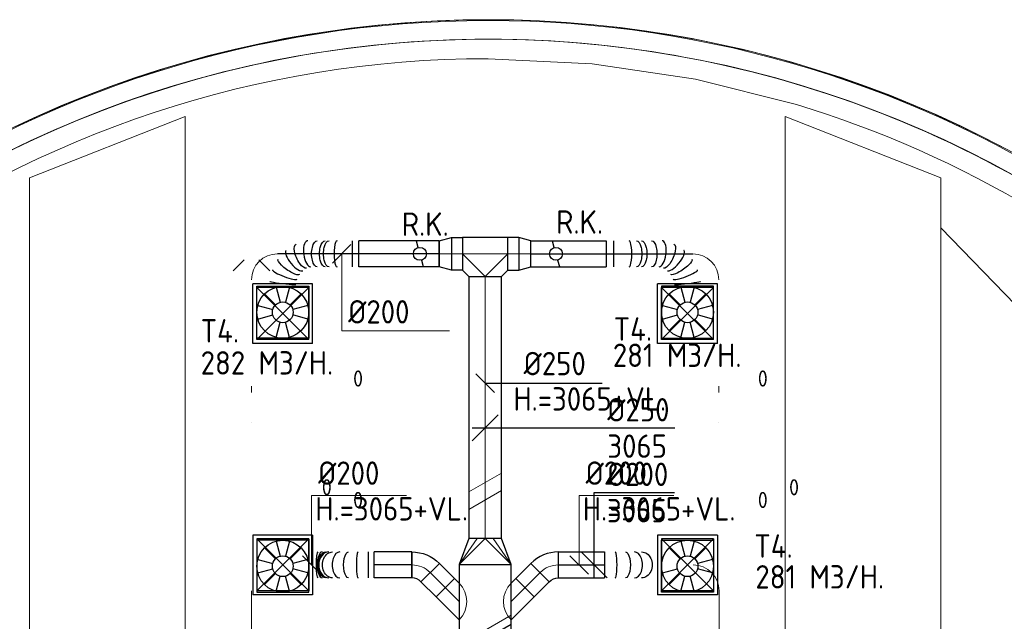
# Model space of a CAD drawing. Header units: millimetres. Extents: x -72425 to 38660, y 7096 to 51783.
# Tile 34 of 54: x -50212 to -42625, y 35636 to 40268. Entities that reach past the tile are written whole.
import ezdxf
from ezdxf.enums import TextEntityAlignment as Align

# ---------------------------------------------------------------- set-up
doc = ezdxf.new("R2010")
doc.units = ezdxf.units.MM
doc.header["$LTSCALE"] = 50
doc.set_wipeout_variables(frame=1)
doc.linetypes.add('CENTER2', pattern=[28.575, 19.05, -3.175, 3.175, -3.175])
for name, color, linetype, lineweight in [('WL570---_BESTAAND-HARTLIJN', 161, 'Continuous', 0), ('WL570---_BESTAAND-MAATVOERING', 161, 'Continuous', 0), ('WL570---_BESTAAND-TOEVOER', 180, 'Continuous', 0), ('WL570---_DEMONTEREN', 10, 'Continuous', 0)]:
    doc.layers.add(name, color=color, linetype=linetype, lineweight=lineweight)
for name, color, linetype in [('WL570---_BESTAAND-TOEVOER_HL', 1, 'Continuous'), ('WL570---_TOEVOER', 200, 'Continuous'), ('WL570---_TOEVOER_HL', 1, 'Continuous'), ('WM570---_BESTAAND-TOEVOER_PR', 1, 'Continuous'), ('WM570---_TOEVOER', 2, 'Continuous'), ('WM570---_TOEVOER_PR', 2, 'Continuous'), ('WM5700--_LUCHT_TOEVOER', 1, 'Continuous')]:
    doc.layers.add(name, color=color, linetype=linetype)
doc.layers.get('WL570---_DEMONTEREN').off()
doc.styles.add('BURO-018', font='ISO96.shx', dxfattribs={"height": 90})
doc.styles.add('BURO-025', font='ISO96.shx', dxfattribs={"height": 125})
doc.styles.add('ISO', font='ISO', dxfattribs={"height": 162})

# ---------------------------------------------------------------- blocks, each defined once
blk = doc.blocks.new('A$C33D74301')
at = {"color": 8, "linetype": 'Continuous', "lineweight": 5}
blk.add_wipeout([(-51149.8, -15311.7), (-51096.2, -15452.6), (-51040.1, -15592.5), (-50981.6, -15731.3), (-50920.6, -15869.1), (-50857.1, -16005.8), (-50791.2, -16141.3), (-50723, -16275.6), (-50652.3, -16408.7), (-50579.3, -16540.6), (-50504, -16671.1), (-50426.4, -16800.2), (-50346.5, -16928), (-50264.3, -17054.3), (-50179.9, -17179.1), (-50093.3, -17302.5), (-50004.5, -17424.2), (-49913.6, -17544.4), (-49820.5, -17662.9), (-49725.4, -17779.8), (-49628.2, -17894.9), (-49528.9, -18008.3), (-49427.7, -18119.9), (-49324.5, -18229.7), (-49219.4, -18337.7), (-49112.3, -18443.8), (-49003.4, -18547.9), (-48892.7, -18650.1), (-48780.2, -18750.3), (-48665.9, -18848.5), (-48549.9, -18944.7), (-48432.1, -19038.8), (-48312.8, -19130.7), (-48191.8, -19220.6), (-48069.2, -19308.3), (-47945.1, -19393.7), (-47819.5, -19477), (-47692.5, -19558), (-47564, -19636.8), (-47434.2, -19713.2), (-47303, -19787.4), (-47170.5, -19859.2), (-47036.7, -19928.6), (-46901.8, -19995.7), (-46765.7, -20060.3), (-46628.4, -20122.5), (-46490.1, -20182.3), (-46350.7, -20239.6), (-46210.4, -20294.4), (-46069, -20346.7), (-45926.8, -20396.5), (-45783.7, -20443.7), (-45639.8, -20488.4), (-45495.1, -20530.6), (-45349.7, -20570.1), (-45203.6, -20607.1), (-45056.9, -20641.5), (-44909.6, -20673.2), (-44761.8, -20702.4), (-44613.4, -20728.9), (-44464.7, -20752.8), (-44315.5, -20774), (-44165.9, -20792.6), (-44016.1, -20808.5), (-43866, -20821.7), (-43751.9, -20829.9), (-43637.7, -20836.6), (-43523.4, -20841.8), (-43409.1, -20845.4), (-43294.7, -20847.4), (-43180.4, -20847.9), (-43066, -20846.9), (-42951.6, -20844.3), (-42837.3, -20840.2), (-42723.1, -20834.5), (-42608.9, -20827.3), (-42494.9, -20818.6), (-42381, -20808.3), (-42267.2, -20796.5), (-42153.6, -20783.1), (-42040.2, -20768.2), (-41927, -20751.8), (-41814, -20733.8), (-41701.3, -20714.4), (-41588.9, -20693.4), (-41476.7, -20670.9), (-41364.9, -20646.8), (-41253.4, -20621.3), (-41142.3, -20594.3), (-41031.5, -20565.7), (-40921.1, -20535.7), (-40811.2, -20504.2), (-40701.6, -20471.2), (-40592.6, -20436.7), (-40484, -20400.8), (-40375.9, -20363.4), (-40268.3, -20324.5), (-40161.3, -20284.2), (-40054.8, -20242.5), (-39948.9, -20199.3), (-39843.6, -20154.7), (-39738.8, -20108.6), (-39634.8, -20061.2), (-39531.3, -20012.4), (-39428.6, -19962.1), (-39326.5, -19910.5), (-39225.1, -19857.5), (-39124.5, -19803.2), (-39024.6, -19747.5), (-38925.5, -19690.4), (-38827.1, -19632), (-38729.5, -19572.3), (-38632.8, -19511.3), (-38536.9, -19449), (-38441.8, -19385.4), (-38347.6, -19320.5), (-38254.3, -19254.3), (-38161.9, -19186.9), (-38070.4, -19118.2), (-37979.9, -19048.4), (-37890.3, -18977.3), (-37801.6, -18905), (-37714, -18831.5), (-37627.3, -18756.8), (-37541.7, -18681), (-37457.1, -18604), (-37373.5, -18525.9), (-37291, -18446.6), (-37209.6, -18366.3), (-36993.2, -18141.7), (-36785.1, -17909.3), (-36585.8, -17669.4), (-36395.4, -17422.3), (-36214.2, -17168.4), (-36042.5, -16908), (-35880.5, -16641.4), (-35728.4, -16369.1), (-35586.4, -16091.3), (-35454.8, -15808.6), (-35333.7, -15521.1), (-35223.2, -15229.4), (-35123.5, -14933.8), (-35034.8, -14634.8), (-34957.2, -14332.7), (-34890.7, -14027.9), (-34835.5, -13720.9), (-34791.6, -13412.1), (-34759.1, -13101.9), (-34738, -12790.7), (-34728.5, -12478.9), (-34730.4, -12167), (-34743.8, -11855.3), (-34768.6, -11544.4), (-34804.9, -11234.6), (-34852.5, -10926.3), (-34911.5, -10620), (-34981.7, -10316.1), (-35063, -10015), (-35155.4, -9717), (-35258.7, -9422.7), (-35372.7, -9132.4), (-35497.3, -8846.4), (-35632.4, -8565.3), (-35777.8, -8289.3), (-35933.2, -8018.8), (-36098.4, -7754.2), (-36273.3, -7495.9), (-36457.5, -7244.3), (-36650.9, -6999.5), (-36853.2, -6762.1), (-37064.1, -6532.2), (-37283.3, -6310.3), (-37510.5, -6096.6), (-37745.4, -5891.4), (-37987.8, -5695), (-38237.1, -5507.6), (-38493.3, -5329.6), (-38755.7, -5161.1), (-39024.3, -5002.3), (-39298.4, -4853.6), (-39577.9, -4715), (-39862.3, -4586.9), (-40151.2, -4469.2), (-40444.2, -4362.3), (-40741, -4266.3), (-41041.1, -4181.2), (-41344.1, -4107.3), (-41649.7, -4044.5), (-41957.3, -3993.1), (-42266.7, -3953), (-42577.3, -3924.3), (-42888.7, -3907), (-43200.6, -3901.3), (-43361.7, -3902.8), (-43522.7, -3907.4), (-43683.6, -3915.1), (-43844.4, -3925.8), (-44004.9, -3939.6), (-44165.1, -3956.5), (-44325, -3976.3), (-44484.5, -3999.2), (-44643.5, -4025.2), (-44801.9, -4054.1), (-44959.8, -4086.1), (-45117.1, -4121), (-45273.7, -4159), (-45429.5, -4199.9), (-45584.5, -4243.7), (-45738.7, -4290.5), (-45891.9, -4340.3), (-46044.2, -4392.9), (-46195.4, -4448.4), (-46345.6, -4506.8), (-46494.6, -4568), (-46642.4, -4632), (-46789, -4698.8), (-46934.3, -4768.4), (-47078.3, -4840.8), (-47220.8, -4915.9), (-47361.9, -4993.6), (-47501.5, -5074.1), (-47639.5, -5157.1), (-47775.9, -5242.8), (-47910.7, -5331.1), (-48043.8, -5421.9), (-48175.1, -5515.2), (-48304.6, -5611), (-48432.3, -5709.3), (-48558.1, -5809.9), (-48682, -5912.9), (-48803.8, -6018.3), (-48923.7, -6125.9), (-49041.5, -6235.9), (-49157.2, -6348), (-49270.7, -6462.3), (-49382, -6578.7), (-49491.1, -6697.3), (-49597.9, -6817.9), (-49702.4, -6940.5), (-49804.6, -7065), (-49904.4, -7191.5), (-50001.8, -7319.9), (-50096.7, -7450.1), (-50189.1, -7582), (-50278.9, -7715.7), (-50366.3, -7851.1), (-50451, -7988.1), (-50533.1, -8126.7), (-50612.6, -8266.9), (-50689.4, -8408.5), (-50763.5, -8551.5), (-50834.9, -8696), (-50903.5, -8841.7), (-50969.3, -8988.8), (-51032.3, -9137.1), (-51092.5, -9286.5), (-51149.8, -9437.1)], dxfattribs=at)
at = {"color": 8, "linetype": 'Continuous', "lineweight": 13}
for p, q in [((-44258.7, -3961.2), (-44052.1, -3937.8)), ((-44052.1, -3937.8), (-43844.9, -3919.5)), ((-43844.9, -3919.5), (-43637.4, -3906.2)), ((-43637.4, -3906.2), (-43429.6, -3898)), ((-43429.6, -3898), (-43221.6, -3895)), ((-43221.6, -3895), (-43013.7, -3897)), ((-43013.7, -3897), (-42805.9, -3904.1)), ((-42805.9, -3904.1), (-42598.3, -3916.3)), ((-42598.3, -3916.3), (-42391, -3933.6)), ((-42391, -3933.6), (-42184.3, -3956)), ((-44669.9, -4023.3), (-44464.7, -3989.7)), ((-44464.7, -3989.7), (-44258.7, -3961.2)), ((-42184.3, -3956), (-41978.1, -3983.5)), ((-41978.1, -3983.5), (-41772.7, -4015.9)), ((-41772.7, -4015.9), (-41568.2, -4053.5)), ((-45077.6, -4105.4), (-44874.3, -4061.8)), ((-44874.3, -4061.8), (-44669.9, -4023.3)), ((-43998.4, -4083.3), (-44200.8, -4105.2)), ((-43795.4, -4066.2), (-43998.4, -4083.3)), ((-43592.1, -4054.1), (-43795.4, -4066.2)), ((-43388.5, -4047.1), (-43592.1, -4054.1)), ((-43184.8, -4044.9), (-43388.5, -4047.1)), ((-42981.1, -4047.8), (-43184.8, -4044.9)), ((-42777.6, -4055.7), (-42981.1, -4047.8)), ((-42574.3, -4068.5), (-42777.6, -4055.7)), ((-42371.4, -4086.3), (-42574.3, -4068.5)), ((-42169, -4109), (-42371.4, -4086.3)), ((-41568.2, -4053.5), (-41364.6, -4096)), ((-41364.6, -4096), (-41162.1, -4143.5)), ((-45480.8, -4207.4), (-45279.9, -4153.9)), ((-45279.9, -4153.9), (-45077.6, -4105.4)), ((-44603.9, -4164), (-44804.3, -4200.8)), ((-44402.7, -4132.2), (-44603.9, -4164)), ((-44200.8, -4105.2), (-44402.7, -4132.2)), ((-41967.2, -4136.7), (-42169, -4109)), ((-41766.2, -4169.3), (-41967.2, -4136.7)), ((-41566, -4206.8), (-41766.2, -4169.3)), ((-41162.1, -4143.5), (-40960.9, -4195.9)), ((-45680.4, -4265.7), (-45480.8, -4207.4)), ((-45003.6, -4242.5), (-45201.9, -4289)), ((-44804.3, -4200.8), (-45003.6, -4242.5)), ((-41366.7, -4249.2), (-41566, -4206.8)), ((-40960.9, -4195.9), (-40761, -4253.3)), ((-45878.5, -4329), (-45680.4, -4265.7)), ((-45201.9, -4289), (-45399, -4340.4)), ((-41168.6, -4296.5), (-41366.7, -4249.2)), ((-40971.7, -4348.6), (-41168.6, -4296.5)), ((-40761, -4253.3), (-40562.6, -4315.6)), ((-40562.6, -4315.6), (-40365.8, -4382.7)), ((-46269.8, -4470), (-46075, -4397.1)), ((-46075, -4397.1), (-45878.5, -4329)), ((-45594.8, -4396.5), (-45789.2, -4457.5)), ((-45399, -4340.4), (-45594.8, -4396.5)), ((-40776.1, -4405.5), (-40971.7, -4348.6)), ((-40365.8, -4382.7), (-40170.6, -4454.6)), ((-46462.7, -4547.6), (-46269.8, -4470)), ((-45789.2, -4457.5), (-45982, -4523.1)), ((-40582, -4467.1), (-40776.1, -4405.5)), ((-40389.4, -4533.5), (-40582, -4467.1)), ((-40170.6, -4454.6), (-39977.3, -4531.3)), ((-46653.7, -4630), (-46462.7, -4547.6)), ((-45982, -4523.1), (-46173.2, -4593.5)), ((-40198.5, -4604.6), (-40389.4, -4533.5)), ((-39977.3, -4531.3), (-39786, -4612.6)), ((-46173.2, -4593.5), (-46362.5, -4668.5)), ((-40009.4, -4680.3), (-40198.5, -4604.6)), ((-39786, -4612.6), (-39596.6, -4698.7)), ((-46842.5, -4717), (-46653.7, -4630)), ((-46362.5, -4668.5), (-46550, -4748.1)), ((-39822.3, -4760.6), (-40009.4, -4680.3)), ((-39596.6, -4698.7), (-39409.5, -4789.4)), ((-46550, -4748.1), (-46735.5, -4832.3)), ((-39637.1, -4845.5), (-39822.3, -4760.6)), ((-46735.5, -4832.3), (-46918.8, -4921)), ((-39454.1, -4934.8), (-39637.1, -4845.5)), ((-39409.5, -4789.4), (-39224.6, -4884.6)), ((-39273.3, -5028.6), (-39454.1, -4934.8)), ((-39094.8, -5126.9), (-39273.3, -5028.6))]:
    blk.add_line(p, q, dxfattribs=at)
at = {"color": 8, "linetype": 'Continuous', "lineweight": 5, "flags": 128}
blk.add_lwpolyline([(-51149.8, -15311.7, 0.292157), (-43866, -20821.7, 0.219499), (-37209.6, -18366.3, 0.66815), (-43200.6, -3901.3, 0.313808), (-51149.8, -9437.1, 0.313808)], format="xyb", dxfattribs=at)
for points in [[(-43201.3, -20704.1, 0.414214), (-34871.9, -12374.7, 0.414214), (-43201.3, -4045.3, 0.327849), (-51149.8, -9884.8), (-51149.8, -14864.6, 0.32785), (-43201.3, -20704.1)], [(-41605.6, -4352.6), (-42399.6, -4234.8), (-43202, -4195.4, 0.327505), (-50999.8, -9910.8), (-50999.8, -14838.6, 0.327207), (-43202, -20553.9, 0.668209), (-37417.7, -6591.1, 0.123338), (-40827, -4547.7)]]:
    blk.add_lwpolyline(points, format="xyb", close=True, dxfattribs=at)
at = {"color": 8, "linetype": 'Continuous', "lineweight": 13}
for radius, start, end in [(8480, 229.53957, 130.89337), (8330, 228.53003, 131.92509)]:
    blk.add_arc((-43200.2, -12374.9), radius, start, end, dxfattribs=at)
blk = doc.blocks.new('KARO')
for p, q in [((1, 0.5), (0, 0.5)), ((0, -0.5), (1, -0.5))]:
    blk.add_line(p, q)
at = {"invisible_edges": 15}
blk.add_3dface([(0, 0.5), (0, -0.5), (1, -0.5), (1, 0.5)], dxfattribs=at)
at = {"layer": 'WL570---_BESTAAND-HARTLIJN'}
blk.add_line((0, 0), (1, 0), dxfattribs=at)
blk = doc.blocks.new('VRO400250002502000H')
blk.add_lwpolyline([(0, 200), (0, -200), (200, -125), (200, 125)], close=True)
at = {"layer": 'WL570---_BESTAAND-TOEVOER'}
for p, q in [((0, 200), (200, 62.5)), ((0, -200), (200, -62.5))]:
    blk.add_line(p, q, dxfattribs=at)
blk.add_lwpolyline([(0, -200), (0, -200), (200, 0), (0, 200)], dxfattribs=at)
blk = doc.blocks.new('KARH')
for p, q in [((1, 0.5), (0, 0.5)), ((0, -0.5), (1, -0.5))]:
    blk.add_line(p, q)
at = {"invisible_edges": 15}
blk.add_3dface([(0, 0.5), (0, -0.5), (1, -0.5), (1, 0.5)], dxfattribs=at)
blk = doc.blocks.new('MVLINE')
blk.add_line((35.4, -35.4), (-35.4, 35.4))
blk = doc.blocks.new('OTS25025025000H')
blk.add_lwpolyline([(-175, -125), (175, -125), (175, 125), (125, 175), (-125, 175), (-175, 125)], close=True)
at = {"layer": 'WL570---_BESTAAND-HARTLIJN'}
blk.add_line((-175, 0), (175, 0), dxfattribs=at)
at = {"layer": 'WL570---_BESTAAND-TOEVOER'}
blk.add_lwpolyline([(-175, 0), (0, 175), (175, 0)], dxfattribs=at)
blk = doc.blocks.new('OSV2502000930G')
blk.add_lwpolyline([(0, -125), (93.3, -100), (93.3, 100), (0, 125)], close=True)
at = {"layer": 'WL570---_BESTAAND-HARTLIJN'}
blk.add_line((0, 0), (93.3, 0), dxfattribs=at)
blk = doc.blocks.new('UISO')
for p, q in [((0, 0.18), (1, 0.757)), ((0, 0), (1, 0.577))]:
    blk.add_line(p, q)
at = {"layer": 'WL570---_BESTAAND-TOEVOER'}
for p, q in [((0, 0.36), (1, 0.937)), ((0, -0.18), (1, 0.397))]:
    blk.add_line(p, q, dxfattribs=at)
blk = doc.blocks.new('OBO20000090H')
blk.add_lwpolyline([(100, -200, 0.414214), (-200, 100), (-200, -100, -0.414214), (-100, -200)], format="xyb", close=True)
at = {"invisible_edges": 15}
for points in [[(-182.6, -101.5), (-147.9, 95.4), (-200, 100), (-200, -100)], [(-165.8, -106), (-97.4, 81.9), (-147.9, 95.4), (-182.6, -101.5)], [(-150, -113.4), (-50, 59.8), (-97.4, 81.9), (-165.8, -106)], [(-135.7, -123.4), (-7.2, 29.8), (-50, 59.8), (-150, -113.4)], [(-123.4, -135.7), (29.8, -7.2), (-7.2, 29.8), (-135.7, -123.4)], [(-113.4, -150), (59.8, -50), (29.8, -7.2), (-123.4, -135.7)], [(-106, -165.8), (81.9, -97.4), (59.8, -50), (-113.4, -150)], [(-101.5, -182.6), (95.4, -147.9), (81.9, -97.4), (-106, -165.8)], [(-100, -200), (100, -200), (95.4, -147.9), (-101.5, -182.6)]]:
    blk.add_3dface(points, dxfattribs=at)
at = {"layer": 'WL570---_BESTAAND-HARTLIJN'}
blk.add_arc((-200, -200), 200, 0, 90, dxfattribs=at)
blk = doc.blocks.new('ORK20000000')
at = {"layer": 'WL570---_TOEVOER'}
for p, q in [((48.3, 12.9), (96.6, 25.9)), ((-48.3, -12.9), (-96.6, -25.9))]:
    blk.add_line(p, q, dxfattribs=at)
blk.add_circle((0, 0), 50, dxfattribs=at)
blk = doc.blocks.new('OBO20000045H')
blk.add_lwpolyline([(100, -82.8, 0.198912), (12.1, 129.3), (-129.3, -12.1, -0.198912), (-100, -82.8)], format="xyb", close=True)
at = {"invisible_edges": 15}
for points in [[(-123.4, -18.6), (29.8, 110), (12.1, 129.3), (-129.3, -12.1)], [(-118.1, -25.5), (45.7, 89.2), (29.8, 110), (-123.4, -18.6)], [(-113.4, -32.8), (59.8, 67.2), (45.7, 89.2), (-118.1, -25.5)], [(-109.4, -40.6), (71.9, 43.9), (59.8, 67.2), (-113.4, -32.8)], [(-106, -48.6), (81.9, 19.8), (71.9, 43.9), (-109.4, -40.6)], [(-103.4, -57), (89.8, -5.2), (81.9, 19.8), (-106, -48.6)], [(-101.5, -65.5), (95.4, -30.7), (89.8, -5.2), (-103.4, -57)], [(-100.4, -74.1), (98.9, -56.7), (95.4, -30.7), (-101.5, -65.5)], [(-100, -82.8), (100, -82.8), (98.9, -56.7), (-100.4, -74.1)]]:
    blk.add_3dface(points, dxfattribs=at)
at = {"layer": 'WL570---_BESTAAND-HARTLIJN'}
blk.add_arc((-200, -82.8), 200, 0, 45, dxfattribs=at)
blk = doc.blocks.new('OZA4000200045L')
blk.add_lwpolyline([(-141.4, 0), (-176.8, 35.4), (-35.4, 176.8), (141.4, 0)])
at = {"layer": 'WL570---_BESTAAND-HARTLIJN'}
blk.add_line((0, 0), (-106.1, 106.1), dxfattribs=at)
at = {"layer": 'WL570---_BESTAAND-TOEVOER'}
blk.add_arc((0, 141.4), 200, 225, 315, dxfattribs=at)
blk = doc.blocks.new('*U528')
at = {"layer": 'WM5700--_LUCHT_TOEVOER', "color": 0, "ltscale": 10}
for p, q in [((0, 557.6), (619.9, 557.6)), ((0, -100), (0, 557.6)), ((99.9, -100), (-99.9, 100))]:
    blk.add_line(p, q, dxfattribs=at)
at = {"layer": 'WM5700--_LUCHT_TOEVOER', "color": 0, "style": 'BURO-018'}
for s, p in [('%%c200', (100, 607.6)), ('3065', (100, 327.6))]:
    blk.add_text(s, height=180, dxfattribs=at).set_placement(p)
blk = doc.blocks.new('*U529')
at = {"layer": 'WM5700--_LUCHT_TOEVOER', "color": 0, "ltscale": 10}
for p, q in [((-100, -100), (100, 100)), ((-100, 0), (1461.2, 0))]:
    blk.add_line(p, q, dxfattribs=at)
at = {"layer": 'WM5700--_LUCHT_TOEVOER', "color": 0, "style": 'BURO-018'}
for s, p in [('%%c250', (941.3, 50)), ('3065', (941.3, -230))]:
    blk.add_text(s, height=180, dxfattribs=at).set_placement(p)
blk = doc.blocks.new('*U533')
at = {"color": 0, "ltscale": 10}
for p, q in [((230, 230, -2500), (-230, 230, -2500)), ((-230, -230, -2500), (-230, 230, -2500)), ((230, -230, -2500), (230, 230, -2500)), ((200, 200, -2500), (-200, 200, -2500)), ((-200, -200, -2500), (-200, 200, -2500)), ((200, -200, -2500), (-200, 200, -2500)), ((-200, -200, -2500), (200, 200, -2500)), ((200, -200, -2500), (200, 200, -2500)), ((200, -200, -2500), (-200, -200, -2500)), ((230, -230, -2500), (-230, -230, -2500))]:
    blk.add_line(p, q, dxfattribs=at)
at = {"layer": 'WL570---_BESTAAND-TOEVOER_HL', "linetype": 'CENTER2'}
blk.add_circle((0, 0, -2500), 0.075, dxfattribs=at)
at = {"layer": 'WL570---_BESTAAND-TOEVOER', "color": 2, "style": 'BURO-025'}
for tag in ['MC', 'Q']:
    blk.add_attdef(tag, text='', height=125, dxfattribs=at).set_placement((0, 0), align=Align.MIDDLE)
at = {"layer": 'WM570---_BESTAAND-TOEVOER_PR', "color": 2, "style": 'BURO-025'}
blk.add_attdef('POSNR', text='', height=125, dxfattribs=at).set_placement((0, 0), align=Align.MIDDLE)
blk = doc.blocks.new('*U534')
at = {"color": 0, "ltscale": 10}
for p, q in [((230, 230, -2500), (-230, 230, -2500)), ((-230, -230, -2500), (-230, 230, -2500)), ((230, -230, -2500), (230, 230, -2500)), ((200, 200, -2500), (-200, 200, -2500)), ((-200, -200, -2500), (-200, 200, -2500)), ((200, -200, -2500), (-200, 200, -2500)), ((-200, -200, -2500), (200, 200, -2500)), ((200, -200, -2500), (200, 200, -2500)), ((200, -200, -2500), (-200, -200, -2500)), ((230, -230, -2500), (-230, -230, -2500))]:
    blk.add_line(p, q, dxfattribs=at)
at = {"layer": 'WL570---_BESTAAND-TOEVOER_HL', "linetype": 'CENTER2'}
blk.add_circle((0, 0, -2500), 0.075, dxfattribs=at)
at = {"layer": 'WL570---_BESTAAND-TOEVOER', "color": 2, "style": 'BURO-025'}
for tag in ['MC', 'Q']:
    blk.add_attdef(tag, text='', height=125, dxfattribs=at).set_placement((0, 0), align=Align.MIDDLE)
at = {"layer": 'WM570---_BESTAAND-TOEVOER_PR', "color": 2, "style": 'BURO-025'}
blk.add_attdef('POSNR', text='', height=125, dxfattribs=at).set_placement((0, 0), align=Align.MIDDLE)
blk = doc.blocks.new('*U535')
at = {"color": 0, "ltscale": 10}
for p, q in [((0, 100), (626.8, 100)), ((0, -100), (0, 100)), ((626.8, 100), (626.8, -100)), ((0, -100), (626.8, -100))]:
    blk.add_line(p, q, dxfattribs=at)
at = {"layer": 'WL570---_TOEVOER_HL', "linetype": 'CENTER2'}
blk.add_line((0, 0), (626.8, 0), dxfattribs=at)
at = {"layer": 'WM570---_TOEVOER_PR', "color": 2, "style": 'BURO-025'}
blk.add_attdef('POSNR', text='', height=125, dxfattribs=at).set_placement((0, 0), align=Align.MIDDLE)
blk = doc.blocks.new('*U539')
at = {"color": 0, "ltscale": 10}
for p, q in [((0, 100, -2700), (620, 100, -2700)), ((0, -100, -2700), (0, 100, -2700)), ((620, 100, -2700), (620, -100, -2700)), ((0, -100, -2700), (620, -100, -2700))]:
    blk.add_line(p, q, dxfattribs=at)
at = {"layer": 'WL570---_BESTAAND-TOEVOER_HL', "linetype": 'CENTER2'}
blk.add_line((0, 0, -2700), (620, 0, -2700), dxfattribs=at)
at = {"layer": 'WM570---_BESTAAND-TOEVOER_PR', "color": 2, "style": 'BURO-025'}
blk.add_attdef('POSNR', text='', height=125, dxfattribs=at).set_placement((0, 0), align=Align.MIDDLE)
blk = doc.blocks.new('*U540')
at = {"color": 0, "ltscale": 10}
for p, q in [((486, 260.1, -2700), (686, 260.1, -2700)), ((0, 100, -2700), (0, -100, -2700)), ((49.9, 100, -2700), (49.9, -100, -2700)), ((664.2, 124, -2700), (664.4, 124.6, -2700))]:
    blk.add_line(p, q, dxfattribs=at)
at = {"color": 0, "ltscale": 10, "extrusion": (0, 0, -1)}
for centre, major_axis, ratio, start_param, end_param in [((586, 225.8, -2700), (-100, 11.9), 0.056017, 0.006674, 3.148267), ((539.1, 100.4, -2700), (-82.8, 57.5), 0.261, 0.033288, 3.174881), ((229.3, 0, -2700), (0, 100), 0.431512, 0, 3.141593), ((259.8, 0, -2700), (0, 100), 0.431512, 0, 3.141593), ((320.9, 0, -2700), (0, 100), 0.431512, 0, 3.141593), ((442, 17.7, -2700), (-41.9, 91.7), 0.395473, 0.055791, 3.197384)]:
    blk.add_ellipse(centre, major_axis=major_axis, ratio=ratio, start_param=start_param, end_param=end_param, dxfattribs=at)
at = {"color": 0, "ltscale": 10}
for centre, major_axis, ratio, start_param, end_param in [((570, 159.7, -2700), (94.3, -35.4), 0.164177, 0.020044, 3.121549), ((167.9, 0, -2700), (0, -100), 0.22686, 0, 3.141593), ((382.3, 0, -2700), (14.5, -99.8), 0.424189, 0.061588, 3.080005), ((495.5, 52, -2700), (65.2, -76.9), 0.339865, 0.045699, 3.095894), ((495.5, 52, -2700), (65.2, -76.9), 0.339865, 6.237487, 6.328884), ((382.3, 0, -2700), (14.5, -99.8), 0.424189, 6.221597, 6.344773)]:
    blk.add_ellipse(centre, major_axis=major_axis, ratio=ratio, start_param=start_param, end_param=end_param, dxfattribs=at)
at = {"layer": 'WM570---_BESTAAND-TOEVOER_PR', "color": 2, "style": 'BURO-025'}
blk.add_attdef('POSNR', text='', height=125, dxfattribs=at).set_placement((0, 0), align=Align.MIDDLE)
blk = doc.blocks.new('*U541')
at = {"color": 0, "ltscale": 10}
for p, q in [((0, 100, -2700), (578.3, 100, -2700)), ((0, -100, -2700), (0, 100, -2700)), ((578.3, 100, -2700), (578.3, -100, -2700)), ((0, -100, -2700), (578.3, -100, -2700))]:
    blk.add_line(p, q, dxfattribs=at)
at = {"layer": 'WL570---_BESTAAND-TOEVOER_HL', "linetype": 'CENTER2'}
blk.add_line((0, 0, -2700), (578.3, 0, -2700), dxfattribs=at)
at = {"layer": 'WM570---_BESTAAND-TOEVOER_PR', "color": 2, "style": 'BURO-025'}
blk.add_attdef('POSNR', text='', height=125, dxfattribs=at).set_placement((0, 0), align=Align.MIDDLE)
blk = doc.blocks.new('*U542')
at = {"color": 0, "ltscale": 10}
for p, q in [((0, 100, -2700), (0, -100, -2700)), ((56.7, 100, -2700), (56.7, -100, -2700)), ((705.8, -124.2, -2700), (705.6, -123.6, -2700)), ((727.7, -260.1, -2700), (527.7, -260.1, -2700))]:
    blk.add_line(p, q, dxfattribs=at)
for centre, major_axis, ratio, start_param, end_param in [((177.1, 0, -2700), (0, -100), 0.211932, 0, 3.141593), ((421.3, 0, -2700), (-14.3, -99.8), 0.398757, 0.057181, 3.084412), ((421.3, 0, -2700), (-14.3, -99.8), 0.398757, 3.084412, 3.198774), ((536, -52, -2700), (-64.7, -77.3), 0.319436, 0.04286, 3.098733), ((536, -52, -2700), (-64.7, -77.3), 0.319436, 3.098733, 3.184452), ((611.5, -159.7, -2700), (-94.2, -35.8), 0.154284, 0.019023, 3.12257)]:
    blk.add_ellipse(centre, major_axis=major_axis, ratio=ratio, start_param=start_param, end_param=end_param, dxfattribs=at)
at = {"color": 0, "ltscale": 10, "extrusion": (0, 0, -1)}
for centre, major_axis, ratio, start_param, end_param in [((235.2, 0, -2700), (0, 100), 0.405645, 0, 3.141593), ((273.9, 0, -2700), (0, 100), 0.405645, 0, 3.141593), ((351.3, 0, -2700), (0, 100), 0.405645, 0, 3.141593), ((481.8, -17.7, -2700), (41.5, 91.9), 0.371738, 6.231186, 9.372779), ((580.2, -100.4, -2700), (82.4, 58), 0.245289, 6.251758, 9.393351), ((627.7, -225.8, -2700), (100, 12.1), 0.05264, 6.276833, 9.418426)]:
    blk.add_ellipse(centre, major_axis=major_axis, ratio=ratio, start_param=start_param, end_param=end_param, dxfattribs=at)
at = {"layer": 'WM570---_BESTAAND-TOEVOER_PR', "color": 2, "style": 'BURO-025'}
blk.add_attdef('POSNR', text='', height=125, dxfattribs=at).set_placement((0, 0), align=Align.MIDDLE)
blk = doc.blocks.new('*U547')
at = {"color": 0, "ltscale": 10}
for p, q in [((0, 100), (668.6, 100)), ((0, -100), (0, 100)), ((668.6, 100), (668.6, -100)), ((0, -100), (668.6, -100))]:
    blk.add_line(p, q, dxfattribs=at)
at = {"layer": 'WL570---_TOEVOER_HL', "linetype": 'CENTER2'}
blk.add_line((0, 0), (668.6, 0), dxfattribs=at)
at = {"layer": 'WM570---_TOEVOER_PR', "color": 2, "style": 'BURO-025'}
blk.add_attdef('POSNR', text='', height=125, dxfattribs=at).set_placement((0, 0), align=Align.MIDDLE)
blk = doc.blocks.new('*U550')
at = {"color": 0, "ltscale": 10}
for p, q in [((230, 230, -2500), (-230, 230, -2500)), ((-230, -230, -2500), (-230, 230, -2500)), ((230, -230, -2500), (230, 230, -2500)), ((200, 200, -2500), (-200, 200, -2500)), ((-200, -200, -2500), (-200, 200, -2500)), ((200, -200, -2500), (-200, 200, -2500)), ((-200, -200, -2500), (200, 200, -2500)), ((200, -200, -2500), (200, 200, -2500)), ((200, -200, -2500), (-200, -200, -2500)), ((230, -230, -2500), (-230, -230, -2500))]:
    blk.add_line(p, q, dxfattribs=at)
at = {"layer": 'WL570---_BESTAAND-TOEVOER_HL', "linetype": 'CENTER2'}
blk.add_circle((0, 0, -2500), 0.075, dxfattribs=at)
at = {"layer": 'WL570---_BESTAAND-TOEVOER', "color": 2, "style": 'BURO-025'}
for tag in ['MC', 'Q']:
    blk.add_attdef(tag, text='', height=125, dxfattribs=at).set_placement((0, 0), align=Align.MIDDLE)
at = {"layer": 'WM570---_BESTAAND-TOEVOER_PR', "color": 2, "style": 'BURO-025'}
blk.add_attdef('POSNR', text='', height=125, dxfattribs=at).set_placement((0, 0), align=Align.MIDDLE)
blk = doc.blocks.new('*U551')
at = {"color": 0, "ltscale": 10}
for p, q in [((230, 230, -2500), (-230, 230, -2500)), ((-230, -230, -2500), (-230, 230, -2500)), ((230, -230, -2500), (230, 230, -2500)), ((200, 200, -2500), (-200, 200, -2500)), ((-200, -200, -2500), (-200, 200, -2500)), ((200, -200, -2500), (-200, 200, -2500)), ((-200, -200, -2500), (200, 200, -2500)), ((200, -200, -2500), (200, 200, -2500)), ((200, -200, -2500), (-200, -200, -2500)), ((230, -230, -2500), (-230, -230, -2500))]:
    blk.add_line(p, q, dxfattribs=at)
at = {"layer": 'WL570---_BESTAAND-TOEVOER_HL', "linetype": 'CENTER2'}
blk.add_circle((0, 0, -2500), 0.075, dxfattribs=at)
at = {"layer": 'WL570---_BESTAAND-TOEVOER', "color": 2, "style": 'BURO-025'}
for tag in ['MC', 'Q']:
    blk.add_attdef(tag, text='', height=125, dxfattribs=at).set_placement((0, 0), align=Align.MIDDLE)
at = {"layer": 'WM570---_BESTAAND-TOEVOER_PR', "color": 2, "style": 'BURO-025'}
blk.add_attdef('POSNR', text='', height=125, dxfattribs=at).set_placement((0, 0), align=Align.MIDDLE)
blk = doc.blocks.new('*U552')
at = {"color": 0, "ltscale": 10}
for p, q in [((0, 100, -2700), (289.8, 100, -2700)), ((0, -100, -2700), (0, 100, -2700)), ((289.8, 100, -2700), (289.8, -100, -2700)), ((0, -100, -2700), (289.8, -100, -2700))]:
    blk.add_line(p, q, dxfattribs=at)
at = {"layer": 'WL570---_BESTAAND-TOEVOER_HL', "linetype": 'CENTER2'}
blk.add_line((0, 0, -2700), (289.8, 0, -2700), dxfattribs=at)
at = {"layer": 'WM570---_BESTAAND-TOEVOER_PR', "color": 2, "style": 'BURO-025'}
blk.add_attdef('POSNR', text='', height=125, dxfattribs=at).set_placement((0, 0), align=Align.MIDDLE)
blk = doc.blocks.new('*U553')
at = {"color": 0, "ltscale": 10}
for p, q in [((0, 100, -2700), (0, -100, -2700)), ((43.3, 100, -2700), (43.3, -100, -2700)), ((504.2, 100, -2700), (504.2, -100, -2700))]:
    blk.add_line(p, q, dxfattribs=at)
for centre, major_axis, ratio, start_param, end_param in [((124.6, 0, -2700), (0, -100), 0.12673, 0, 3.141593), ((264.8, 0, -2700), (0, -100), 0.594092, 0, 3.141593), ((349, 0, -2700), (0, 100), 0.778445, 3.141593, 6.283185), ((401.2, 0, -2700), (0, 100), 0.372177, 3.141593, 6.283185)]:
    blk.add_ellipse(centre, major_axis=major_axis, ratio=ratio, start_param=start_param, end_param=end_param, dxfattribs=at)
at = {"color": 0, "ltscale": 10, "extrusion": (0, 0, -1)}
for centre, major_axis, ratio, start_param, end_param in [((198.2, 0, -2700), (0, 100), 0.372177, 0, 3.141593), ((320.1, 0, -2700), (0, 100), 0.778445, 0, 3.141593), ((372.7, 0, -2700), (0, -100), 0.594092, 3.141593, 6.283185), ((432.7, 0, -2700), (0, -100), 0.12673, 3.141593, 6.283185)]:
    blk.add_ellipse(centre, major_axis=major_axis, ratio=ratio, start_param=start_param, end_param=end_param, dxfattribs=at)
at = {"layer": 'WM570---_BESTAAND-TOEVOER_PR', "color": 2, "style": 'BURO-025'}
blk.add_attdef('POSNR', text='', height=125, dxfattribs=at).set_placement((0, 0), align=Align.MIDDLE)
blk = doc.blocks.new('*U554')
at = {"color": 0, "ltscale": 10}
for p, q in [((0, 100, -2700), (355.1, 100, -2700)), ((0, -100, -2700), (0, 100, -2700)), ((355.1, 100, -2700), (355.1, -100, -2700)), ((0, -100, -2700), (355.1, -100, -2700))]:
    blk.add_line(p, q, dxfattribs=at)
at = {"layer": 'WL570---_BESTAAND-TOEVOER_HL', "linetype": 'CENTER2'}
blk.add_line((0, 0, -2700), (355.1, 0, -2700), dxfattribs=at)
at = {"layer": 'WM570---_BESTAAND-TOEVOER_PR', "color": 2, "style": 'BURO-025'}
blk.add_attdef('POSNR', text='', height=125, dxfattribs=at).set_placement((0, 0), align=Align.MIDDLE)
blk = doc.blocks.new('*U555')
at = {"color": 0, "ltscale": 10}
for p, q in [((0, 100, -2700), (0, -100, -2700)), ((438.8, 100, -2700), (438.8, -100, -2700))]:
    blk.add_line(p, q, dxfattribs=at)
for centre, ratio in [((82.1, 0, -2700), 0.134436), ((229.3, 0, -2700), 0.625128)]:
    blk.add_ellipse(centre, major_axis=(0, -100), ratio=ratio, start_param=0, end_param=3.141593, dxfattribs=at)
at = {"color": 0, "ltscale": 10, "extrusion": (0, 0, -1)}
for centre, ratio in [((159.9, 0, -2700), 0.393762), ((285.4, 0, -2700), 0.812104)]:
    blk.add_ellipse(centre, major_axis=(0, 100), ratio=ratio, start_param=0, end_param=3.141593, dxfattribs=at)
at = {"layer": 'WM570---_BESTAAND-TOEVOER_PR', "color": 2, "style": 'BURO-025'}
blk.add_attdef('POSNR', text='', height=125, dxfattribs=at).set_placement((0, 0), align=Align.MIDDLE)

msp = doc.modelspace()

# ---------------------------------------------------------------- block references
at = {"layer": 'WM570---_TOEVOER'}
msp.add_blockref('A$C33D74301', (-3400.3, 44163.1), dxfattribs=at)

# ---------------------------------------------------------------- next in the draw order: linework, layer by layer
at = {"layer": 'WL570---_BESTAAND-MAATVOERING'}
for p, q in [((-50136.2, 39049.6), (-48936.2, 39522.4)), ((-48936.2, 39522.4), (-48936.2, 24073.6)), ((-43114.4, 39049.6), (-44314.4, 39522.4)), ((-44314.4, 39522.4), (-44314.4, 24073.6)), ((-50136.2, 39049.6), (-50136.2, 24546.4)), ((-43114.4, 39049.6), (-43114.4, 24546.4)), ((-43114.4, 38665.7), (-40199.9, 35655.9))]:
    msp.add_line(p, q, dxfattribs=at)
for points in [[(-47730.4, 38465.5), (-47730.4, 37872.7), (-46901.1, 37872.7)], [(-47962, 36070.3), (-47962, 36603.7), (-47231.9, 36603.7)], [(-45900.9, 36070.3), (-45900.9, 36603.7), (-45170.8, 36603.7)]]:
    msp.add_lwpolyline(points, dxfattribs=at)
at = {"layer": 'WL570---_TOEVOER', "color": 180}
for p, q in [((-48566.7, 38334), (-48481.9, 38418.9)), ((-48283.9, 38334), (-48368.7, 38418.9))]:
    msp.add_line(p, q, dxfattribs=at)
at = {"layer": 'WL570---_TOEVOER'}
for p, q in [((-48236.3, 38208.6), (-48205.2, 38092.7)), ((-48132.8, 38208.6), (-48163.8, 38092.7)), ((-45118.1, 38208.6), (-45087, 38092.7)), ((-45014.5, 38208.6), (-45045.6, 38092.7)), ((-48326, 38156.8), (-48241.1, 38072)), ((-48043.1, 38156.8), (-48128, 38072)), ((-45207.7, 38156.8), (-45122.9, 38072)), ((-44924.9, 38156.8), (-45009.7, 38072)), ((-48377.7, 38067.2), (-48261.8, 38036.1)), ((-47991.3, 38067.2), (-48107.3, 38036.1)), ((-45259.5, 38067.2), (-45143.6, 38036.1)), ((-44873.1, 38067.2), (-44989, 38036.1)), ((-48377.7, 37963.7), (-48261.8, 37994.7)), ((-48236.3, 37822.2), (-48205.2, 37938.1)), ((-48132.8, 37822.2), (-48163.8, 37938.1)), ((-47991.3, 37963.7), (-48107.3, 37994.7)), ((-45259.5, 37963.7), (-45143.6, 37994.7)), ((-45207.7, 37874), (-45122.9, 37958.9)), ((-45118.1, 37822.2), (-45087, 37938.1)), ((-45014.5, 37822.2), (-45045.6, 37938.1)), ((-44924.9, 37874), (-45009.7, 37958.9)), ((-44873.1, 37963.7), (-44989, 37994.7)), ((-48326, 36201.8), (-48241.1, 36116.9)), ((-48236.3, 36253.5), (-48205.2, 36137.6)), ((-48132.8, 36253.5), (-48163.8, 36137.6)), ((-48043.1, 36201.8), (-48128, 36116.9)), ((-45207.7, 36201.8), (-45122.9, 36117)), ((-45118.1, 36253.6), (-45087, 36137.7)), ((-45014.5, 36253.6), (-45045.6, 36137.7)), ((-44924.9, 36201.8), (-45009.7, 36117)), ((-48377.7, 36112.1), (-48261.8, 36081)), ((-47991.3, 36112.1), (-48107.3, 36081)), ((-44873.1, 36112.2), (-44989, 36081.1)), ((-48377.7, 36008.6), (-48261.8, 36039.6)), ((-47991.3, 36008.6), (-48107.3, 36039.6)), ((-45259.5, 36008.7), (-45143.6, 36039.7)), ((-44873.1, 36008.7), (-44989, 36039.7)), ((-48326, 35918.9), (-48241.1, 36003.8)), ((-48236.3, 35867.2), (-48205.2, 35983.1)), ((-48132.8, 35867.2), (-48163.8, 35983.1)), ((-48043.1, 35918.9), (-48128, 36003.8)), ((-45207.7, 35919), (-45122.9, 36003.9)), ((-45118.1, 35867.2), (-45087, 35983.1)), ((-45014.5, 35867.2), (-45045.6, 35983.1))]:
    msp.add_line(p, q, dxfattribs=at)
for points in [[(-48384.5, 37815.4), (-48384.5, 38215.4), (-47984.5, 38215.4), (-47984.5, 37815.4)], [(-44866.3, 37815.4), (-44866.3, 38215.4), (-45266.3, 38215.4), (-45266.3, 37815.4)], [(-48384.5, 36260.3), (-48384.5, 35860.3), (-47984.5, 35860.3), (-47984.5, 36260.3)], [(-45266.3, 36260.4), (-44866.3, 36260.4), (-44866.3, 35860.4), (-45266.3, 35860.4)]]:
    msp.add_lwpolyline(points, close=True, dxfattribs=at)
for centre, radius in [((-48184.5, 38015.4), 200), ((-45066.3, 38015.4), 200), ((-48184.5, 38015.4), 80), ((-45066.3, 38015.4), 80), ((-48184.5, 36060.3), 200), ((-45066.3, 36060.4), 200), ((-48184.5, 36060.3), 80), ((-45066.3, 36060.4), 80)]:
    msp.add_circle(centre, radius, dxfattribs=at)
at = {"layer": 'WM570---_TOEVOER'}
msp.add_lwpolyline([(-46625.3, 37469.6), (-46378.7, 37469.6), (-45724, 37469.6)], dxfattribs=at)

# ---------------------------------------------------------------- next in the draw order: block references
at = {"layer": 'WL570---_BESTAAND-MAATVOERING', "xscale": -2, "yscale": 2, "zscale": 2, "rotation": 180}
msp.add_blockref('MVLINE', (-47730.4, 38465.5), dxfattribs=at)
at = {"layer": 'WL570---_BESTAAND-MAATVOERING', "xscale": 2, "yscale": 2, "zscale": 2}
for p in [(-47962, 36070.3), (-45900.9, 36070.3)]:
    msp.add_blockref('MVLINE', p, dxfattribs=at)
at = {"layer": 'WL570---_DEMONTEREN'}
for name, p, rotation in [('OBO20000090H', (-48425.3, 38465.5), 90), ('*U535', (-47598.4, 38465.5), 180), ('ORK20000000', (-47128.4, 38465.5), 270), ('ORK20000000', (-46079.6, 38465.5), 270)]:
    msp.add_blockref(name, p, dxfattribs=dict(at, rotation=rotation))
for name, p in [('*U547', (-45693.9, 38465.5)), ('OBO20000090H', (-44825.3, 38465.5))]:
    msp.add_blockref(name, p, dxfattribs=at)
for name, p, xscale, yscale, zscale, rotation in [('KARO', (-48425.3, 37398), -48.33943874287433, 200, 200, 270), ('KARO', (-44825.3, 37398), 48.33943874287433, 200, 200, 90), ('UISO', (-46500.3, 36732.2), 250, 250, 250, 180), ('KARO', (-48425.9, 35870.3), 474.7402217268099, 200, 200, 270), ('KARO', (-44822.3, 35396.3), -474.0281910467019, 200, 200, 270)]:
    msp.add_blockref(name, p, dxfattribs=dict(at, xscale=xscale, yscale=yscale, zscale=zscale, rotation=rotation))
ref = msp.add_blockref('*U533', (-48425.3, 37168, 2500), dxfattribs=at)
ref.add_attrib('Q', '0', dxfattribs={"layer": 'WL570---_BESTAAND-TOEVOER', "color": 2, "height": 125, "style": 'BURO-025'}).set_placement((-47845.3, 36668), align=Align.MIDDLE)
ref = msp.add_blockref('*U534', (-44825.3, 37168, 2500), dxfattribs=at)
ref.add_attrib('Q', '0', dxfattribs={"layer": 'WL570---_BESTAAND-TOEVOER', "color": 2, "height": 125, "style": 'BURO-025'}).set_placement((-44245.3, 36668), align=Align.MIDDLE)
at = {"layer": 'WL570---_DEMONTEREN', "xscale": -1, "rotation": 270}
msp.add_blockref('OBO20000090H', (-44822.3, 36070.3), dxfattribs=at)
at = {"layer": 'WL570---_TOEVOER'}
for name, p, rotation in [('*U540', (-47598.4, 38465.5, 2700), 180), ('*U539', (-46978.4, 38465.5, 2700), 180), ('OTS25025025000H', (-46625.3, 38465.5), 180), ('VRO400250002502000H', (-46625.3, 36072.5), 90), ('*U553', (-47480.3, 36070.3, 2700), 180), ('*U552', (-47190.5, 36070.3, 2700), 180), ('OBO20000045H', (-46143, 36070.3), 90), ('OZA4000200045L', (-46425.3, 35788), 270)]:
    msp.add_blockref(name, p, dxfattribs=dict(at, rotation=rotation))
at = {"layer": 'WL570---_TOEVOER', "xscale": -1}
msp.add_blockref('OSV2502000930G', (-46885.1, 38465.5), dxfattribs=at)
at = {"layer": 'WL570---_TOEVOER', "yscale": 250, "zscale": 250}
for p, xscale in [((-46800.3, 38465.5), -84.78484485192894), ((-46450.3, 38465.5), 84.78484485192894)]:
    msp.add_blockref('KARO', p, dxfattribs=dict(at, xscale=xscale))
at = {"layer": 'WL570---_TOEVOER'}
for name, p in [('OSV2502000930G', (-46365.5, 38465.5)), ('*U541', (-46272.2, 38465.5, 2700)), ('*U542', (-45693.9, 38465.5, 2700)), ('*U554', (-46060.2, 36070.3, 2700)), ('*U555', (-45705, 36070.3, 2700))]:
    msp.add_blockref(name, p, dxfattribs=at)
ref = msp.add_blockref('*U533', (-48184.4, 38005.5, 2500), dxfattribs=at)
ref.add_attrib('Q', '0', dxfattribs={"layer": 'WL570---_BESTAAND-TOEVOER', "color": 2, "height": 125, "style": 'BURO-025'}).set_placement((-47604.4, 37505.5), align=Align.MIDDLE)
for name, p, xscale, yscale, zscale, rotation in [('KARO', (-46625.3, 36271.8), 2018.682463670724, 250, 250, 90), ('KARO', (-46931.4, 35894.1), -166.3829354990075, 200, 200, 315), ('KARH', (-46625.3, 36072.5), 2645.018121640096, 400, 250, 269.9999999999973), ('KARO', (-46319.2, 35894.1), 166.3829354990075, 200, 200, 45.00000000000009), ('UISO', (-46425.3, 35611.7), 400, 400, 400, 180)]:
    msp.add_blockref(name, p, dxfattribs=dict(at, xscale=xscale, yscale=yscale, zscale=zscale, rotation=rotation))
ref = msp.add_blockref('*U534', (-45066.2, 38005.5, 2500), dxfattribs=at)
ref.add_attrib('Q', '0', dxfattribs={"layer": 'WL570---_BESTAAND-TOEVOER', "color": 2, "height": 125, "style": 'BURO-025'}).set_placement((-44486.2, 37505.5), align=Align.MIDDLE)
ref = msp.add_blockref('*U551', (-48184.4, 36070.3, 2500), dxfattribs=dict(at, xscale=-1, rotation=180))
ref.add_attrib('Q', '0', dxfattribs={"layer": 'WL570---_BESTAAND-TOEVOER', "color": 2, "height": 125, "style": 'BURO-025'}).set_placement((-47604.4, 36570.3), align=Align.MIDDLE)
ref = msp.add_blockref('*U550', (-45066.2, 36070.3, 2500), dxfattribs=dict(at, xscale=-1, rotation=180))
ref.add_attrib('Q', '0', dxfattribs={"layer": 'WL570---_BESTAAND-TOEVOER', "color": 2, "height": 125, "style": 'BURO-025'}).set_placement((-44486.2, 36570.3), align=Align.MIDDLE)
at = {"layer": 'WL570---_TOEVOER', "xscale": -1}
for name, p, rotation in [('OBO20000045H', (-47107.6, 36070.3), 270), ('OZA4000200045L', (-46825.3, 35788), 90)]:
    msp.add_blockref(name, p, dxfattribs=dict(at, rotation=rotation))
at = {"layer": 'WM570---_TOEVOER', "xscale": -2, "yscale": 2, "zscale": 2, "rotation": 90}
msp.add_blockref('MVLINE', (-46625.3, 37469.6), dxfattribs=at)
at = {"layer": 'WM5700--_LUCHT_TOEVOER'}
for name, p in [('*U529', (-46625.3, 37124.8, 3065)), ('*U528', (-45786.3, 36070.3, 3065))]:
    msp.add_blockref(name, p, dxfattribs=at)

# ---------------------------------------------------------------- next in the draw order: texts
at = {"layer": 'WM570---_TOEVOER', "style": 'ISO'}
for s, p in [('R.K.', (-47268.1, 38604.3)), ('R.K.', (-46079, 38620.8)), ('%%c200', (-47680.4, 37929)), ('T4.', (-48817.4, 37782.7)), ('T4.', (-45635.5, 37796.6)), ('281 M3/H.', (-45641.8, 37594.4)), ('282 M3/H.', (-48817.4, 37535.7)), ('%%c250', (-46328.7, 37530.4)), ('H.=3065+VL.', (-46407.3, 37258.3)), ('%%c200', (-47912, 36687)), ('%%c200', (-45850.9, 36687)), ('H.=3065+VL.', (-47933.9, 36412.1)), ('H.=3065+VL.', (-45872.7, 36412.1)), ('T4.', (-44551.9, 36125.9)), ('281 M3/H.', (-44543.5, 35888.6))]:
    msp.add_text(s, height=180, dxfattribs=at).set_placement(p)

doc.saveas('drawing.dxf')
